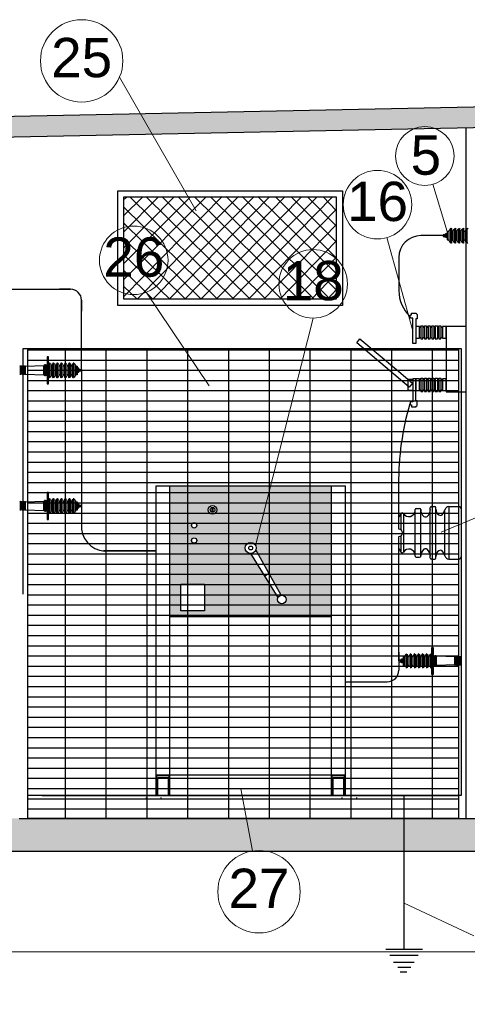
# Model space of a CAD drawing. Header units: millimetres. Extents: x 4476070 to 4476182, y -30324732 to -30324697.
# Tile 48 of 70: x 4476116.33 to 4476118.35, y -30324723.63 to -30324719.19. Entities that reach past the tile are written whole.
import ezdxf

# ---------------------------------------------------------------- set-up
doc = ezdxf.new("R2010")
doc.units = ezdxf.units.MM
for name, color, linetype in [('BUCHA DE PASSAGEM', 20, 'Continuous'), ('DISJUNTOR MAF-III', 120, 'Continuous'), ('ISOLADOR TIPO PINO E SUSPENSÃO 15KV', 151, 'Continuous'), ('PDF3_Solid Fills', 7, 'Continuous')]:
    doc.layers.add(name, color=color, linetype=linetype)
doc.layers.add('EL-ARQUITETÔNICO', color=8, linetype='Continuous', lineweight=5)
doc.styles.add('ARIAL', font='arial.ttf')

# ---------------------------------------------------------------- blocks, each defined once
blk = doc.blocks.new('chave seccionadora tripolar')
at = {"layer": 'BUCHA DE PASSAGEM'}
for points in [[(307.3377, 57.2964), (307.3377, 57.2793), (307.3284, 57.2793), (307.3284, 57.3606), (307.3215, 57.3606), (307.3194, 57.363), (307.3194, 57.3687), (307.3215, 57.3707), (307.3239, 57.3707), (307.3239, 57.3765), (307.3385, 57.3765), (307.3385, 57.3746), (307.3424, 57.3721), (307.3424, 57.3578), (307.3377, 57.3578), (307.3377, 57.2964)], [(307.3377, 57.2964), (307.3493, 57.2964), (307.3493, 57.3334), (307.3377, 57.3334), (307.3377, 57.2964)], [(307.3493, 57.3311), (307.354, 57.3311), (307.354, 57.3361), (307.3608, 57.3361), (307.3608, 57.3311)], [(307.354, 57.3311), (307.354, 57.2987)], [(307.3608, 57.3311), (307.3655, 57.3311), (307.3655, 57.3361), (307.3723, 57.3361), (307.3723, 57.3311)], [(307.3608, 57.3311), (307.3608, 57.2987)], [(307.3655, 57.3311), (307.3655, 57.2987)], [(307.3723, 57.3311), (307.377, 57.3311), (307.377, 57.3361), (307.3838, 57.3361), (307.3838, 57.3311)], [(307.3723, 57.3311), (307.3723, 57.2987)], [(307.377, 57.3311), (307.377, 57.2987)], [(307.3838, 57.3311), (307.3885, 57.3311), (307.3885, 57.3361), (307.3953, 57.3361), (307.3953, 57.3311)], [(307.3838, 57.3311), (307.3838, 57.2987)], [(307.3885, 57.3311), (307.3885, 57.2987)], [(307.3953, 57.3311), (307.4, 57.3311), (307.4, 57.3361), (307.4067, 57.3361), (307.4067, 57.3311)], [(307.3953, 57.3311), (307.3953, 57.2987)], [(307.4, 57.3311), (307.4, 57.2987)], [(307.4067, 57.3311), (307.4115, 57.3311), (307.4115, 57.3361), (307.4182, 57.3361), (307.4182, 57.3311)], [(307.4067, 57.3311), (307.4067, 57.2987)], [(307.4115, 57.3311), (307.4115, 57.2987)], [(307.4182, 57.3311), (307.4235, 57.3311)], [(307.4182, 57.3311), (307.4182, 57.2987)], [(307.4235, 57.2964), (307.4352, 57.2964), (307.4352, 57.3334), (307.4235, 57.3334), (307.4235, 57.2964)], [(307.4352, 57.1292), (307.4352, 57.1247), (307.4988, 57.1247), (307.4988, 57.3334), (307.4352, 57.3334), (307.4352, 57.1292)], [(307.317, 57.14), (307.1491, 57.2815), (307.1596, 57.294), (307.2762, 57.1958), (307.3275, 57.1525), (307.317, 57.14)], [(307.3493, 57.2987), (307.354, 57.2987), (307.354, 57.2937), (307.3608, 57.2937), (307.3608, 57.2987)], [(307.3608, 57.2987), (307.3655, 57.2987), (307.3655, 57.2937), (307.3723, 57.2937), (307.3723, 57.2987)], [(307.3723, 57.2987), (307.377, 57.2987), (307.377, 57.2937), (307.3838, 57.2937), (307.3838, 57.2987)], [(307.3838, 57.2987), (307.3885, 57.2987), (307.3885, 57.2937), (307.3953, 57.2937), (307.3953, 57.2987)], [(307.3953, 57.2987), (307.4, 57.2987), (307.4, 57.2937), (307.4067, 57.2937), (307.4067, 57.2987)], [(307.4067, 57.2987), (307.4115, 57.2987), (307.4115, 57.2937), (307.4182, 57.2937), (307.4182, 57.2987)], [(307.4182, 57.2987), (307.4235, 57.2987)], [(307.3284, 57.1639), (307.3125, 57.1639), (307.3125, 57.13), (307.3284, 57.13)], [(307.3377, 57.1575), (307.3377, 57.1661), (307.3284, 57.1661), (307.3284, 57.0933), (307.3215, 57.0933), (307.3194, 57.091), (307.3194, 57.0852), (307.3215, 57.0832), (307.3239, 57.0832), (307.3239, 57.0775), (307.3385, 57.0775), (307.3385, 57.0794), (307.3424, 57.0818), (307.3424, 57.0962), (307.3377, 57.0962), (307.3377, 57.1575)], [(307.3377, 57.1292), (307.3493, 57.1292), (307.3493, 57.1661), (307.3377, 57.1661), (307.3377, 57.1292)], [(307.3493, 57.1639), (307.354, 57.1639), (307.354, 57.1689), (307.3608, 57.1689), (307.3608, 57.1639)], [(307.354, 57.1639), (307.354, 57.1314)], [(307.3608, 57.1639), (307.3655, 57.1639), (307.3655, 57.1689), (307.3723, 57.1689), (307.3723, 57.1639)], [(307.3608, 57.1639), (307.3608, 57.1314)], [(307.3655, 57.1639), (307.3655, 57.1314)], [(307.3723, 57.1639), (307.377, 57.1639), (307.377, 57.1689), (307.3838, 57.1689), (307.3838, 57.1639)], [(307.3723, 57.1639), (307.3723, 57.1314)], [(307.377, 57.1639), (307.377, 57.1314)], [(307.3838, 57.1639), (307.3885, 57.1639), (307.3885, 57.1689), (307.3953, 57.1689), (307.3953, 57.1639)], [(307.3838, 57.1639), (307.3838, 57.1314)], [(307.3885, 57.1639), (307.3885, 57.1314)], [(307.3953, 57.1639), (307.4, 57.1639), (307.4, 57.1689), (307.4067, 57.1689), (307.4067, 57.1639)], [(307.3953, 57.1639), (307.3953, 57.1314)], [(307.4, 57.1639), (307.4, 57.1314)], [(307.4067, 57.1639), (307.4115, 57.1639), (307.4115, 57.1689), (307.4182, 57.1689), (307.4182, 57.1639)], [(307.4067, 57.1639), (307.4067, 57.1314)], [(307.4115, 57.1639), (307.4115, 57.1314)], [(307.4182, 57.1639), (307.4235, 57.1639)], [(307.4182, 57.1639), (307.4182, 57.1314)], [(307.4235, 57.1292), (307.4352, 57.1292), (307.4352, 57.1661), (307.4235, 57.1661), (307.4235, 57.1292)], [(307.3493, 57.1314), (307.354, 57.1314), (307.354, 57.1264), (307.3608, 57.1264), (307.3608, 57.1314)], [(307.3608, 57.1314), (307.3655, 57.1314), (307.3655, 57.1264), (307.3723, 57.1264), (307.3723, 57.1314)], [(307.3723, 57.1314), (307.377, 57.1314), (307.377, 57.1264), (307.3838, 57.1264), (307.3838, 57.1314)], [(307.3838, 57.1314), (307.3885, 57.1314), (307.3885, 57.1264), (307.3953, 57.1264), (307.3953, 57.1314)], [(307.3953, 57.1314), (307.4, 57.1314), (307.4, 57.1264), (307.4067, 57.1264), (307.4067, 57.1314)], [(307.4067, 57.1314), (307.4115, 57.1314), (307.4115, 57.1264), (307.4182, 57.1264), (307.4182, 57.1314)], [(307.4182, 57.1314), (307.4235, 57.1314)]]:
    blk.add_lwpolyline(points, dxfattribs=at)

msp = doc.modelspace()

# ---------------------------------------------------------------- hatches: boundary and pattern name
at = {"true_color": 0x000000}
h = msp.add_hatch(dxfattribs=at)
h.set_pattern_fill('AR-CONC', color=18, scale=0.0007)
h.set_pattern_definition([(50, (-14.41647, -13.5471), (0.1275292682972, -0.01115735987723), [0.013335, -0.146685]), (355, (-14.41647, -13.5471), (-0.0246703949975, 0.1337397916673), [0.010668, -0.117348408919]), (100.4514447, (-14.40584, -13.54803), (0.10285887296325, 0.12258242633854), [0.01133300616, -0.12466317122]), (46.1842, (-14.41647, -13.51154), (0.1897553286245, -0.0294296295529), [0.0200025, -0.2200275]), (96.63555761, (-14.40065, -13.514), (0.166182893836, 0.1731982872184), [0.016999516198, -0.186994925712]), (351.18415117, (-14.41647, -13.51154), (0.1661828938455, 0.1731982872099), [0.016001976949, -0.176021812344]), (21, (-14.39869, -13.52043), (0.1061300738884, -0.07158563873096), [0.013335, -0.146685]), (326, (-14.39869, -13.52043), (0.04326141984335, 0.1289315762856), [0.010668, -0.117348]), (71.451445, (-14.38984, -13.5264), (0.1493914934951, 0.05734593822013), [0.01133300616, -0.12466295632]), (37.5, (-14.416465, -13.547103), (0.002162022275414, 0.05918852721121), [0, -0.1159256, 0, -0.119126, 0, -0.1177925]), (7.5, (-14.416465, -13.5471), (0.04677376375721, 0.07012640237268), [0, -0.0679196, 0, -0.1132586, 0, -0.0448945]), (327.5, (-14.456115, -13.547103), (0.09491341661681, -0.00401012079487), [0, -0.04445, 0, -0.138684, 0, -0.184023]), (317.5, (-14.473895, -13.5471), (0.10369042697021, 0.01779854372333), [0, -0.057785, 0, -0.0921004, 0, -0.130683])])
h.paths.add_polyline_path([(4476114.16592, -30324722.8099), (4476114.16592, -30324722.79614), (4476114.15754, -30324722.79614), (4476114.00525, -30324722.79614), (4476114.00525, -30324722.84473), (4476113.50176, -30324722.84473), (4476113.50176, -30324722.94838), (4476114.00682, -30324722.94838), (4476114.00682, -30324722.96833), (4476114.01637, -30324722.96833, 0.4142136)])
h.paths.add_polyline_path([(4476114.2134, -30324722.9761, -0.2226329), (4476114.01637, -30324723.07206), (4476114.00682, -30324723.07206), (4476114.00682, -30324723.39715), (4476114.2134, -30324723.39715)])
h.paths.add_polyline_path([(4476118.06154, -30324722.79614), (4476116.36263, -30324722.79614), (4476116.32351, -30324722.79614), (4476116.06865, -30324722.79614), (4476114.27073, -30324722.79614), (4476114.27073, -30324722.8099, -0.137394), (4476114.23518, -30324722.9446), (4476118.06154, -30324722.9446)])
h.paths.add_polyline_path([(4476119.93068, -30324722.79614), (4476118.34231, -30324722.79614), (4476118.06154, -30324722.79614), (4476118.06154, -30324722.9446), (4476119.93068, -30324722.9446)])
h.paths.add_polyline_path([(4476120.85642, -30324722.84518), (4476120.35928, -30324722.84518), (4476120.35928, -30324722.79614), (4476120.03548, -30324722.79614), (4476120.03548, -30324722.9446), (4476120.15932, -30324722.9446), (4476120.15932, -30324723.2874, 0.0420636), (4476120.18503, -30324723.29031), (4476120.36259, -30324723.29031), (4476120.36259, -30324722.94815), (4476120.85642, -30324722.94815)])
h.paths.add_polyline_path([(4476121.01484, -30324722.89195), (4476120.94402, -30324722.89195), (4476120.94402, -30324722.84912), (4476120.86352, -30324722.84912), (4476120.86352, -30324722.94815), (4476120.85642, -30324722.94815), (4476120.85642, -30324723.6331), (4476121.01484, -30324723.6331), (4476121.01484, -30324723.52509)])
h.paths.add_polyline_path([(4476121.75659, -30324722.84353), (4476121.65037, -30324722.84353), (4476121.65037, -30324722.89195), (4476121.59446, -30324722.89195), (4476121.59446, -30324723.63496), (4476121.75659, -30324723.63496)])
h.paths.add_polyline_path([(4476120.35928, -30324719.63732), (4476120.35928, -30324719.54441), (4476113.80143, -30324719.67677), (4476113.80143, -30324719.76968)])
at = {"transparency": 33554495}
h = msp.add_hatch(color=251, dxfattribs=at)
h.dxf.hatch_style = 1
h.paths.add_polyline_path([(4476117.73396, -30324721.29517), (4476117.00488, -30324721.29517), (4476117.00488, -30324721.88537), (4476117.73392, -30324721.88537)])
h.paths.add_polyline_path([(4476117.52943, -30324721.80835, -1.284672), (4476117.49289, -30324721.7991), (4476117.36942, -30324721.60059, -0.4142136), (4476117.34432, -30324721.57549, -1.2030535), (4476117.39284, -30324721.58451), (4476117.50724, -30324721.78911, -0.4564524)], flags=16)
h.paths.add_polyline_path([(4476117.17753, -30324721.40308, -1), (4476117.21614, -30324721.40308, -1)], flags=16)
h.paths.add_polyline_path([(4476117.19809, -30324721.41076), (4476117.19557, -30324721.41076), (4476117.19557, -30324721.39549), (4476117.19809, -30324721.39549)], flags=0)
h.paths.add_polyline_path([(4476117.10216, -30324721.5416, -1), (4476117.12611, -30324721.5416, -1)], flags=16)
h.paths.add_polyline_path([(4476117.10216, -30324721.4736, -1), (4476117.12611, -30324721.4736, -1)], flags=16)
h.paths.add_polyline_path([(4476117.16066, -30324721.73932), (4476117.16066, -30324721.85933), (4476117.0531, -30324721.85933), (4476117.0531, -30324721.73932)], flags=16)
at = {"layer": 'PDF3_Solid Fills', "true_color": 0x000000, "transparency": 33554508}
h = msp.add_hatch(dxfattribs=at)
h.set_pattern_fill('GRATE', color=18, scale=0.058)
h.set_pattern_definition([(0, (4475794.823143, -30324817.222006), (0, 0.0460375), []), (90, (4475794.82314, -30324817.222), (-0.18415, 1e-17), [])])
h.paths.add_polyline_path([(4476118.3073, -30324722.79614), (4476116.36263, -30324722.79614), (4476116.36263, -30324720.67572), (4476118.3073, -30324720.67572)])

# ---------------------------------------------------------------- linework, layer by layer
at = {"color": 18, "true_color": 0x000000}
for p, q in [((4476113.80143, -30324719.67677), (4476120.35928, -30324719.54441)), ((4476113.80143, -30324719.76968), (4476120.35928, -30324719.63732)), ((4476118.34231, -30324722.79614), (4476118.34231, -30324719.68214)), ((4476116.32351, -30324722.79614), (4476118.34231, -30324722.79614)), ((4476118.34231, -30324722.79614), (4476120.35928, -30324722.79614)), ((4476120.15932, -30324722.9446), (4476114.2134, -30324722.9446)), ((4476114.00682, -30324723.39715), (4476120.36259, -30324723.39777))]:
    msp.add_line(p, q, dxfattribs=at)
at = {"color": 5}
for p, q in [((4476118.23761, -30324720.16577), (4476118.1374, -30324720.16577)), ((4476116.24748, -30324720.40749), (4476116.55586, -30324720.40749)), ((4476116.55586, -30324720.40749), (4476116.50624, -30324720.40749)), ((4476116.60549, -30324720.77366), (4476116.60549, -30324720.45711)), ((4476116.60549, -30324720.77366), (4476116.60549, -30324721.48985)), ((4476118.03815, -30324722.08541), (4476118.03815, -30324721.55058)), ((4476116.94263, -30324721.5891), (4476116.70474, -30324721.5891)), ((4476118.03815, -30324722.04522), (4476118.03815, -30324722.12651)), ((4476117.79772, -30324722.17974), (4476117.98493, -30324722.17974))]:
    msp.add_line(p, q, dxfattribs=at)
at = {"color": 6}
for p, q in [((4476116.60549, -30324720.45711), (4476116.60549, -30324720.50674)), ((4476116.7314, -30324721.5891), (4476116.94263, -30324721.5891))]:
    msp.add_line(p, q, dxfattribs=at)
at = {"color": 116, "true_color": 0x136734}
for p, q in [((4476118.06154, -30324723.3856), (4476118.06154, -30324722.69288)), ((4476117.97871, -30324723.3856), (4476118.14437, -30324723.3856)), ((4476117.99737, -30324723.41317), (4476118.12572, -30324723.41317)), ((4476118.01453, -30324723.44448), (4476118.10706, -30324723.44448)), ((4476118.03393, -30324723.46684), (4476118.09288, -30324723.46684)), ((4476118.04438, -30324723.48845), (4476118.07497, -30324723.48845))]:
    msp.add_line(p, q, dxfattribs=at)
at = {"color": 1}
for points in [[(4476116.76893, -30324719.96299), (4476117.78406, -30324719.96299), (4476117.78406, -30324720.48114), (4476116.76893, -30324720.48114)], [(4476116.79717, -30324719.99123), (4476117.75583, -30324719.99123), (4476117.75583, -30324720.4529), (4476116.79717, -30324720.4529)], [(4476116.36263, -30324720.67572), (4476118.3199, -30324720.67572), (4476118.3199, -30324722.69288), (4476116.36263, -30324722.69288)]]:
    msp.add_lwpolyline(points, close=True, dxfattribs=at)
at = {"color": 251, "lineweight": 13, "true_color": 0x626366}
for points in [[(4476116.79717, -30324720.44007), (4476117.24086, -30324719.98974)], [(4476116.79717, -30324720.36428), (4476117.1679, -30324719.99029)], [(4476116.79717, -30324720.29162), (4476117.09742, -30324719.99082)], [(4476116.79717, -30324720.22086), (4476117.02445, -30324719.99136)], [(4476116.79717, -30324720.14809), (4476116.95148, -30324719.99191)], [(4476116.79717, -30324720.07472), (4476116.881, -30324719.99243)], [(4476116.79717, -30324720.00293), (4476116.80803, -30324719.99298)], [(4476117.29281, -30324720.4529), (4476116.82573, -30324719.99285)], [(4476116.85682, -30324720.4529), (4476117.31383, -30324719.9892)], [(4476117.36633, -30324720.4529), (4476116.8987, -30324719.9923)], [(4476116.92668, -30324720.4529), (4476117.38421, -30324719.98867)], [(4476117.43738, -30324720.4529), (4476116.97166, -30324719.99176)], [(4476117.00163, -30324720.4529), (4476117.45414, -30324719.99123)], [(4476117.50839, -30324720.4529), (4476117.04204, -30324719.99123)], [(4476117.07149, -30324720.4529), (4476117.5241, -30324719.99123)], [(4476117.58439, -30324720.4529), (4476117.11501, -30324719.99068)], [(4476117.14396, -30324720.4529), (4476117.59898, -30324719.99123)], [(4476117.65543, -30324720.4529), (4476117.18798, -30324719.99014)], [(4476117.21393, -30324720.4529), (4476117.66894, -30324719.99123)], [(4476117.72882, -30324720.4529), (4476117.25846, -30324719.98961)], [(4476117.28632, -30324720.4529), (4476117.73883, -30324719.99123)], [(4476117.75583, -30324720.41002), (4476117.33143, -30324719.98907)], [(4476117.75583, -30324720.33739), (4476117.40181, -30324719.98854)], [(4476117.75583, -30324720.26563), (4476117.48062, -30324719.99123)], [(4476117.75583, -30324720.19401), (4476117.55155, -30324719.99123)], [(4476117.75583, -30324720.12131), (4476117.62505, -30324719.99123)], [(4476117.75583, -30324720.05254), (4476117.69593, -30324719.99123)], [(4476117.21929, -30324720.4529), (4476116.79717, -30324720.03694)], [(4476117.35875, -30324720.4529), (4476117.75583, -30324720.04793)], [(4476117.14577, -30324720.4529), (4476116.79717, -30324720.10962)], [(4476117.42869, -30324720.4529), (4476117.75583, -30324720.1176)], [(4476117.07486, -30324720.4529), (4476116.79717, -30324720.17925)], [(4476117.50102, -30324720.4529), (4476117.75583, -30324720.19139)], [(4476117.00369, -30324720.4529), (4476116.79717, -30324720.25275)], [(4476117.57342, -30324720.4529), (4476117.75583, -30324720.26421)], [(4476116.92792, -30324720.4529), (4476116.79717, -30324720.3227)], [(4476117.6434, -30324720.4529), (4476117.75583, -30324720.33694)], [(4476116.85674, -30324720.45298), (4476116.79717, -30324720.39511)], [(4476117.71578, -30324720.4529), (4476117.75583, -30324720.41089)]]:
    msp.add_lwpolyline(points, dxfattribs=at)
at = {"color": 5}
msp.add_lwpolyline([(4476118.03815, -30324720.26502), (4476118.03815, -30324720.41429, 0.2082392), (4476118.0886, -30324720.53016, 2.2969658)], format="xyb", dxfattribs=at)
at = {"color": 1}
msp.add_lwpolyline([(4476116.34127, -30324721.78441), (4476116.34127, -30324720.67572), (4476118.3073, -30324720.67572), (4476118.3073, -30324722.69456), (4476116.42725, -30324722.69456)], dxfattribs=at)
msp.add_lwpolyline([(4476118.3073, -30324722.79614), (4476116.36263, -30324722.79614), (4476116.36263, -30324720.67572), (4476118.3073, -30324720.67572)], close=True)
at = {"color": 6}
msp.add_lwpolyline([(4476118.03815, -30324721.46371), (4476118.03815, -30324721.28796, -0.0687758), (4476118.0886, -30324720.92297, 1.3207386)], format="xyb", dxfattribs=at)
at = {"color": 5}
for centre, radius, start, end in [((4476118.1374, -30324720.26502), 0.09925, 90, 180), ((4476116.55586, -30324720.45711), 0.04962, 0, 90), ((4476116.71807, -30324721.47652), 0.11337, 186.75372, 276.75372), ((4476117.98493, -30324722.12651), 0.05323, 270, 0)]:
    msp.add_arc(centre, radius, start, end, dxfattribs=at)
at = {"layer": 'BUCHA DE PASSAGEM'}
for p, q in [((4476118.25344, -30324720.16101), (4476118.2568, -30324720.16101)), ((4476118.26529, -30324720.18943), (4476118.26529, -30324720.14265)), ((4476118.27275, -30324720.1987), (4476118.27275, -30324720.13338)), ((4476118.27698, -30324720.19698), (4476118.27698, -30324720.13511)), ((4476118.28369, -30324720.18943), (4476118.28369, -30324720.14265)), ((4476118.29115, -30324720.1987), (4476118.29115, -30324720.13338)), ((4476118.29538, -30324720.19698), (4476118.29538, -30324720.13511)), ((4476118.30209, -30324720.18943), (4476118.30209, -30324720.14265)), ((4476118.30954, -30324720.1987), (4476118.30954, -30324720.13338)), ((4476118.31378, -30324720.19698), (4476118.31378, -30324720.13511)), ((4476118.32005, -30324720.18943), (4476118.32005, -30324720.14265)), ((4476118.3275, -30324720.1987), (4476118.3275, -30324720.13338)), ((4476118.33173, -30324720.19698), (4476118.33173, -30324720.13511)), ((4476118.33844, -30324720.18943), (4476118.33844, -30324720.14265)), ((4476118.3459, -30324720.1987), (4476118.3459, -30324720.13338)), ((4476118.24624, -30324720.16382), (4476118.25004, -30324720.16382)), ((4476118.24624, -30324720.16847), (4476118.25004, -30324720.16847)), ((4476118.25344, -30324720.16613), (4476118.2568, -30324720.16613)), ((4476118.25344, -30324720.17051), (4476118.2568, -30324720.17051)), ((4476116.33052, -30324720.7906), (4476116.33052, -30324720.75511)), ((4476116.33484, -30324720.79066), (4476116.33484, -30324720.75505)), ((4476116.33731, -30324720.79066), (4476116.33731, -30324720.75505)), ((4476116.34162, -30324720.7906), (4476116.34162, -30324720.75511)), ((4476116.34594, -30324720.79066), (4476116.34594, -30324720.75505)), ((4476116.34841, -30324720.79066), (4476116.34841, -30324720.75505)), ((4476116.35272, -30324720.75511), (4476116.43555, -30324720.75207)), ((4476116.35272, -30324720.7906), (4476116.35272, -30324720.75511)), ((4476116.43555, -30324720.79366), (4476116.43555, -30324720.75207)), ((4476116.45661, -30324720.80488), (4476116.45661, -30324720.743)), ((4476116.46085, -30324720.8066), (4476116.46085, -30324720.74128)), ((4476116.4683, -30324720.79733), (4476116.4683, -30324720.75055)), ((4476116.47501, -30324720.80488), (4476116.47501, -30324720.743)), ((4476116.47925, -30324720.8066), (4476116.47925, -30324720.74128)), ((4476116.4867, -30324720.79733), (4476116.4867, -30324720.75055)), ((4476116.49297, -30324720.80488), (4476116.49297, -30324720.743)), ((4476116.4972, -30324720.8066), (4476116.4972, -30324720.74128)), ((4476116.50465, -30324720.79733), (4476116.50465, -30324720.75055)), ((4476116.51137, -30324720.80488), (4476116.51137, -30324720.743)), ((4476116.5156, -30324720.8066), (4476116.5156, -30324720.74128)), ((4476116.52305, -30324720.79733), (4476116.52305, -30324720.75055)), ((4476116.52932, -30324720.80488), (4476116.52932, -30324720.743)), ((4476116.53355, -30324720.8066), (4476116.53355, -30324720.74128)), ((4476116.54101, -30324720.79733), (4476116.54101, -30324720.75055)), ((4476116.54772, -30324720.80488), (4476116.54772, -30324720.743)), ((4476116.55195, -30324720.8066), (4476116.55195, -30324720.74128)), ((4476116.55941, -30324720.79733), (4476116.55941, -30324720.75055)), ((4476116.56612, -30324720.80488), (4476116.56612, -30324720.743)), ((4476116.57035, -30324720.8066), (4476116.57035, -30324720.74128)), ((4476116.57781, -30324720.79733), (4476116.57781, -30324720.75055)), ((4476116.58966, -30324720.7689), (4476116.5863, -30324720.7689)), ((4476116.58966, -30324720.77402), (4476116.5863, -30324720.77402)), ((4476116.58966, -30324720.7784), (4476116.5863, -30324720.7784)), ((4476116.59685, -30324720.77171), (4476116.59305, -30324720.77171)), ((4476116.59685, -30324720.77636), (4476116.59305, -30324720.77636)), ((4476116.35272, -30324720.7906), (4476116.43555, -30324720.79366)), ((4476116.45661, -30324721.41705), (4476116.45661, -30324721.35517)), ((4476116.46085, -30324721.41877), (4476116.46085, -30324721.35345)), ((4476116.4683, -30324721.4095), (4476116.4683, -30324721.36272)), ((4476116.47501, -30324721.41705), (4476116.47501, -30324721.35517)), ((4476116.47925, -30324721.41877), (4476116.47925, -30324721.35345)), ((4476116.4867, -30324721.4095), (4476116.4867, -30324721.36272)), ((4476116.49297, -30324721.41705), (4476116.49297, -30324721.35517)), ((4476116.4972, -30324721.41877), (4476116.4972, -30324721.35345)), ((4476116.50465, -30324721.4095), (4476116.50465, -30324721.36272)), ((4476116.51137, -30324721.41705), (4476116.51137, -30324721.35517)), ((4476116.5156, -30324721.41877), (4476116.5156, -30324721.35345)), ((4476116.52305, -30324721.4095), (4476116.52305, -30324721.36272)), ((4476116.52932, -30324721.41705), (4476116.52932, -30324721.35517)), ((4476116.53355, -30324721.41877), (4476116.53355, -30324721.35345)), ((4476116.54101, -30324721.4095), (4476116.54101, -30324721.36272)), ((4476116.54772, -30324721.41705), (4476116.54772, -30324721.35517)), ((4476116.55195, -30324721.41877), (4476116.55195, -30324721.35345)), ((4476116.55941, -30324721.4095), (4476116.55941, -30324721.36272)), ((4476116.56612, -30324721.41705), (4476116.56612, -30324721.35517)), ((4476116.57035, -30324721.41877), (4476116.57035, -30324721.35345)), ((4476116.57781, -30324721.4095), (4476116.57781, -30324721.36272)), ((4476116.33052, -30324721.40278), (4476116.33052, -30324721.36728)), ((4476116.33484, -30324721.40283), (4476116.33484, -30324721.36723)), ((4476116.33731, -30324721.40283), (4476116.33731, -30324721.36723)), ((4476116.34162, -30324721.40278), (4476116.34162, -30324721.36728)), ((4476116.34594, -30324721.40283), (4476116.34594, -30324721.36723)), ((4476116.34841, -30324721.40283), (4476116.34841, -30324721.36723)), ((4476116.35272, -30324721.36728), (4476116.43555, -30324721.36424)), ((4476116.35272, -30324721.40278), (4476116.35272, -30324721.36728)), ((4476116.35272, -30324721.40278), (4476116.43555, -30324721.40584)), ((4476116.43555, -30324721.40584), (4476116.43555, -30324721.36424)), ((4476116.58966, -30324721.38108), (4476116.5863, -30324721.38108)), ((4476116.58966, -30324721.38619), (4476116.5863, -30324721.38619)), ((4476116.58966, -30324721.39058), (4476116.5863, -30324721.39058)), ((4476116.59685, -30324721.38389), (4476116.59305, -30324721.38389)), ((4476116.59685, -30324721.38853), (4476116.59305, -30324721.38853)), ((4476118.06583, -30324722.10908), (4476118.06583, -30324722.0623)), ((4476118.07329, -30324722.11835), (4476118.07329, -30324722.05303)), ((4476118.07752, -30324722.11663), (4476118.07752, -30324722.05475)), ((4476118.08423, -30324722.10908), (4476118.08423, -30324722.0623)), ((4476118.09168, -30324722.11835), (4476118.09168, -30324722.05303)), ((4476118.09592, -30324722.11663), (4476118.09592, -30324722.05475)), ((4476118.10263, -30324722.10908), (4476118.10263, -30324722.0623)), ((4476118.11008, -30324722.11835), (4476118.11008, -30324722.05303)), ((4476118.11432, -30324722.11663), (4476118.11432, -30324722.05475)), ((4476118.12058, -30324722.10908), (4476118.12058, -30324722.0623)), ((4476118.12804, -30324722.11835), (4476118.12804, -30324722.05303)), ((4476118.13227, -30324722.11663), (4476118.13227, -30324722.05475)), ((4476118.13898, -30324722.10908), (4476118.13898, -30324722.0623)), ((4476118.14644, -30324722.11835), (4476118.14644, -30324722.05303)), ((4476118.15067, -30324722.11663), (4476118.15067, -30324722.05475)), ((4476118.15694, -30324722.10908), (4476118.15694, -30324722.0623)), ((4476118.16439, -30324722.11835), (4476118.16439, -30324722.05303)), ((4476118.16863, -30324722.11663), (4476118.16863, -30324722.05475)), ((4476118.17534, -30324722.10908), (4476118.17534, -30324722.0623)), ((4476118.18279, -30324722.11835), (4476118.18279, -30324722.05303)), ((4476118.18703, -30324722.11663), (4476118.18703, -30324722.05475)), ((4476118.29092, -30324722.06686), (4476118.20809, -30324722.06382)), ((4476118.20809, -30324722.10541), (4476118.20809, -30324722.06382)), ((4476118.29092, -30324722.10235), (4476118.29092, -30324722.06686)), ((4476118.29523, -30324722.10241), (4476118.29523, -30324722.0668)), ((4476118.2977, -30324722.10241), (4476118.2977, -30324722.0668)), ((4476118.30202, -30324722.10235), (4476118.30202, -30324722.06686)), ((4476118.30633, -30324722.10241), (4476118.30633, -30324722.0668)), ((4476118.3088, -30324722.10241), (4476118.3088, -30324722.0668)), ((4476118.31311, -30324722.10235), (4476118.31311, -30324722.06686)), ((4476118.31743, -30324722.10241), (4476118.31743, -30324722.0668)), ((4476118.3199, -30324722.10241), (4476118.3199, -30324722.0668)), ((4476118.04678, -30324722.08346), (4476118.05058, -30324722.08346)), ((4476118.04678, -30324722.08811), (4476118.05058, -30324722.08811)), ((4476118.05398, -30324722.08065), (4476118.05734, -30324722.08065)), ((4476118.05398, -30324722.08577), (4476118.05734, -30324722.08577)), ((4476118.05398, -30324722.09015), (4476118.05734, -30324722.09015)), ((4476118.29092, -30324722.10235), (4476118.20809, -30324722.10541))]:
    msp.add_line(p, q, dxfattribs=at)
for points in [[(4476118.24624, -30324720.16906), (4476118.24624, -30324720.16248), (4476118.23761, -30324720.16248), (4476118.23761, -30324720.16906)], [(4476118.25004, -30324720.17111), (4476118.25004, -30324720.16062), (4476118.24624, -30324720.16062), (4476118.24624, -30324720.17111)], [(4476118.25004, -30324720.17476), (4476118.25004, -30324720.15676), (4476118.25174, -30324720.15676), (4476118.25174, -30324720.17476)], [(4476118.25174, -30324720.17476), (4476118.25174, -30324720.15676), (4476118.25344, -30324720.15676), (4476118.25344, -30324720.17476)], [(4476118.25858, -30324720.18551), (4476118.25858, -30324720.14675), (4476118.2568, -30324720.14675), (4476118.2568, -30324720.18551)], [(4476116.45661, -30324720.83438), (4476116.45661, -30324720.71299), (4476116.45032, -30324720.71299), (4476116.45032, -30324720.83438)], [(4476116.43905, -30324720.79623), (4476116.43905, -30324720.7495), (4476116.43778, -30324720.7495), (4476116.43778, -30324720.79623)], [(4476116.44349, -30324720.7976), (4476116.44349, -30324720.74862), (4476116.43905, -30324720.74862), (4476116.43905, -30324720.7976)], [(4476116.45032, -30324720.79509), (4476116.45032, -30324720.74987), (4476116.44349, -30324720.74987), (4476116.44349, -30324720.79509)], [(4476116.58452, -30324720.7934), (4476116.58452, -30324720.75464), (4476116.5863, -30324720.75464), (4476116.5863, -30324720.7934)], [(4476116.59135, -30324720.78265), (4476116.59135, -30324720.76465), (4476116.58966, -30324720.76465), (4476116.58966, -30324720.78265)], [(4476116.59305, -30324720.78265), (4476116.59305, -30324720.76465), (4476116.59135, -30324720.76465), (4476116.59135, -30324720.78265)], [(4476116.59305, -30324720.77901), (4476116.59305, -30324720.76851), (4476116.59685, -30324720.76851), (4476116.59685, -30324720.77901)], [(4476116.59685, -30324720.77695), (4476116.59685, -30324720.77038), (4476116.60549, -30324720.77038), (4476116.60549, -30324720.77695)], [(4476116.43905, -30324721.4084), (4476116.43905, -30324721.36168), (4476116.43778, -30324721.36168), (4476116.43778, -30324721.4084)], [(4476116.44349, -30324721.40978), (4476116.44349, -30324721.3608), (4476116.43905, -30324721.3608), (4476116.43905, -30324721.40978)], [(4476116.45032, -30324721.40727), (4476116.45032, -30324721.36205), (4476116.44349, -30324721.36205), (4476116.44349, -30324721.40727)], [(4476116.45661, -30324721.44655), (4476116.45661, -30324721.32517), (4476116.45032, -30324721.32517), (4476116.45032, -30324721.44655)], [(4476116.58452, -30324721.40557), (4476116.58452, -30324721.36681), (4476116.5863, -30324721.36681), (4476116.5863, -30324721.40557)], [(4476116.59135, -30324721.39483), (4476116.59135, -30324721.37683), (4476116.58966, -30324721.37683), (4476116.58966, -30324721.39483)], [(4476116.59305, -30324721.39483), (4476116.59305, -30324721.37683), (4476116.59135, -30324721.37683), (4476116.59135, -30324721.39483)], [(4476116.59305, -30324721.39118), (4476116.59305, -30324721.38069), (4476116.59685, -30324721.38069), (4476116.59685, -30324721.39118)], [(4476116.59685, -30324721.38913), (4476116.59685, -30324721.38255), (4476116.60549, -30324721.38255), (4476116.60549, -30324721.38913)], [(4476118.18703, -30324722.14613), (4476118.18703, -30324722.02474), (4476118.19332, -30324722.02474), (4476118.19332, -30324722.14613)], [(4476118.05912, -30324722.10515), (4476118.05912, -30324722.06639), (4476118.05734, -30324722.06639), (4476118.05734, -30324722.10515)], [(4476118.19332, -30324722.10684), (4476118.19332, -30324722.06162), (4476118.20015, -30324722.06162), (4476118.20015, -30324722.10684)], [(4476118.20015, -30324722.10935), (4476118.20015, -30324722.06037), (4476118.20458, -30324722.06037), (4476118.20458, -30324722.10935)], [(4476118.20458, -30324722.10798), (4476118.20458, -30324722.06125), (4476118.20586, -30324722.06125), (4476118.20586, -30324722.10798)], [(4476118.04678, -30324722.0887), (4476118.04678, -30324722.08213), (4476118.03815, -30324722.08213), (4476118.03815, -30324722.0887)], [(4476118.05058, -30324722.09076), (4476118.05058, -30324722.08026), (4476118.04678, -30324722.08026), (4476118.04678, -30324722.09076)], [(4476118.05058, -30324722.0944), (4476118.05058, -30324722.0764), (4476118.05228, -30324722.0764), (4476118.05228, -30324722.0944)], [(4476118.05228, -30324722.0944), (4476118.05228, -30324722.0764), (4476118.05398, -30324722.0764), (4476118.05398, -30324722.0944)]]:
    msp.add_lwpolyline(points, close=True, dxfattribs=at)
for centre, radius, start, end in [((4476118.25903, -30324720.1407), 0.00656, 266.09955, 342.68659), ((4476118.28485, -30324720.15074), 0.02116, 124.88468, 157.52433), ((4476118.27437, -30324720.13547), 0.00264, 7.94854, 127.80802), ((4476118.27743, -30324720.1407), 0.00656, 266.09955, 342.68659), ((4476118.30325, -30324720.15074), 0.02116, 124.88468, 157.52433), ((4476118.29277, -30324720.13547), 0.00264, 7.94854, 127.80802), ((4476118.29583, -30324720.1407), 0.00656, 266.09955, 342.68659), ((4476118.32165, -30324720.15074), 0.02116, 124.88468, 157.52433), ((4476118.31116, -30324720.13547), 0.00264, 7.94854, 127.80802), ((4476118.31378, -30324720.1407), 0.00656, 266.09955, 342.68659), ((4476118.3396, -30324720.15074), 0.02116, 124.88468, 157.52433), ((4476118.32912, -30324720.13547), 0.00264, 7.94854, 127.80802), ((4476118.33218, -30324720.1407), 0.00656, 266.09955, 342.68659), ((4476118.358, -30324720.15074), 0.02116, 124.88468, 157.52433), ((4476118.34752, -30324720.13547), 0.00264, 7.94854, 127.80802), ((4476118.25903, -30324720.19139), 0.00656, 17.31341, 93.90045), ((4476118.28485, -30324720.18134), 0.02116, 202.47567, 235.11532), ((4476118.27437, -30324720.19662), 0.00264, 232.19198, 352.05146), ((4476118.27743, -30324720.19139), 0.00656, 17.31341, 93.90045), ((4476118.30325, -30324720.18134), 0.02116, 202.47567, 235.11532), ((4476118.29277, -30324720.19662), 0.00264, 232.19198, 352.05146), ((4476118.29583, -30324720.19139), 0.00656, 17.31341, 93.90045), ((4476118.32165, -30324720.18134), 0.02116, 202.47567, 235.11532), ((4476118.31116, -30324720.19662), 0.00264, 232.19198, 352.05146), ((4476118.31378, -30324720.19139), 0.00656, 17.31341, 93.90045), ((4476118.3396, -30324720.18134), 0.02116, 202.47567, 235.11532), ((4476118.32912, -30324720.19662), 0.00264, 232.19198, 352.05146), ((4476118.33218, -30324720.19139), 0.00656, 17.31341, 93.90045), ((4476118.358, -30324720.18134), 0.02116, 202.47567, 235.11532), ((4476118.34752, -30324720.19662), 0.00264, 232.19198, 352.05146), ((4476116.45923, -30324720.74336), 0.00264, 52.19198, 172.05146), ((4476116.47763, -30324720.74336), 0.00264, 52.19198, 172.05146), ((4476116.49558, -30324720.74336), 0.00264, 52.19198, 172.05146), ((4476116.51398, -30324720.74336), 0.00264, 52.19198, 172.05146), ((4476116.53193, -30324720.74336), 0.00264, 52.19198, 172.05146), ((4476116.55033, -30324720.74336), 0.00264, 52.19198, 172.05146), ((4476116.56873, -30324720.74336), 0.00264, 52.19198, 172.05146), ((4476116.32835, -30324720.75685), 0.00279, 38.67227, 139.94406), ((4476116.33266, -30324720.7568), 0.00279, 38.67227, 139.94406), ((4476116.33607, -30324720.75443), 0.00138, 206.73305, 333.26695), ((4476116.33944, -30324720.75685), 0.00279, 38.67227, 139.94406), ((4476116.34376, -30324720.7568), 0.00279, 38.67227, 139.94406), ((4476116.34717, -30324720.75443), 0.00138, 206.73305, 333.26695), ((4476116.35054, -30324720.75685), 0.00279, 38.67227, 139.94406), ((4476116.43513, -30324720.74945), 0.00265, 279.07028, 358.90389), ((4476116.44875, -30324720.75864), 0.02116, 22.47567, 55.11532), ((4476116.47457, -30324720.74859), 0.00656, 197.31341, 273.90045), ((4476116.46715, -30324720.75864), 0.02116, 22.47567, 55.11532), ((4476116.49297, -30324720.74859), 0.00656, 197.31341, 273.90045), ((4476116.4851, -30324720.75864), 0.02116, 22.47567, 55.11532), ((4476116.51092, -30324720.74859), 0.00656, 197.31341, 273.90045), ((4476116.5035, -30324720.75864), 0.02116, 22.47567, 55.11532), ((4476116.52932, -30324720.74859), 0.00656, 197.31341, 273.90045), ((4476116.52145, -30324720.75864), 0.02116, 22.47567, 55.11532), ((4476116.54727, -30324720.74859), 0.00656, 197.31341, 273.90045), ((4476116.53985, -30324720.75864), 0.02116, 22.47567, 55.11532), ((4476116.56567, -30324720.74859), 0.00656, 197.31341, 273.90045), ((4476116.55825, -30324720.75864), 0.02116, 22.47567, 55.11532), ((4476116.58407, -30324720.74859), 0.00656, 197.31341, 273.90045), ((4476116.32835, -30324720.78886), 0.00279, 220.05594, 321.32773), ((4476116.33266, -30324720.78891), 0.00279, 220.05594, 321.32773), ((4476116.33607, -30324720.79128), 0.00138, 26.73305, 153.26695), ((4476116.33944, -30324720.78886), 0.00279, 220.05594, 321.32773), ((4476116.34376, -30324720.78891), 0.00279, 220.05594, 321.32773), ((4476116.34717, -30324720.79128), 0.00138, 26.73305, 153.26695), ((4476116.35054, -30324720.78886), 0.00279, 220.05594, 321.32773), ((4476116.43513, -30324720.79628), 0.00265, 1.09611, 80.92972), ((4476116.45923, -30324720.80451), 0.00264, 187.94854, 307.80802), ((4476116.44875, -30324720.78924), 0.02116, 304.88468, 337.52433), ((4476116.47457, -30324720.79928), 0.00656, 86.09955, 162.68659), ((4476116.47763, -30324720.80451), 0.00264, 187.94854, 307.80802), ((4476116.46715, -30324720.78924), 0.02116, 304.88468, 337.52433), ((4476116.49297, -30324720.79928), 0.00656, 86.09955, 162.68659), ((4476116.49558, -30324720.80451), 0.00264, 187.94854, 307.80802), ((4476116.4851, -30324720.78924), 0.02116, 304.88468, 337.52433), ((4476116.51092, -30324720.79928), 0.00656, 86.09955, 162.68659), ((4476116.51398, -30324720.80451), 0.00264, 187.94854, 307.80802), ((4476116.5035, -30324720.78924), 0.02116, 304.88468, 337.52433), ((4476116.52932, -30324720.79928), 0.00656, 86.09955, 162.68659), ((4476116.53193, -30324720.80451), 0.00264, 187.94854, 307.80802), ((4476116.52145, -30324720.78924), 0.02116, 304.88468, 337.52433), ((4476116.54727, -30324720.79928), 0.00656, 86.09955, 162.68659), ((4476116.55033, -30324720.80451), 0.00264, 187.94854, 307.80802), ((4476116.53985, -30324720.78924), 0.02116, 304.88468, 337.52433), ((4476116.56567, -30324720.79928), 0.00656, 86.09955, 162.68659), ((4476116.56873, -30324720.80451), 0.00264, 187.94854, 307.80802), ((4476116.55825, -30324720.78924), 0.02116, 304.88468, 337.52433), ((4476116.58407, -30324720.79928), 0.00656, 86.09955, 162.68659), ((4476116.43513, -30324721.36163), 0.00265, 279.07028, 358.90389), ((4476116.45923, -30324721.35554), 0.00264, 52.19198, 172.05146), ((4476116.44875, -30324721.37081), 0.02116, 22.47567, 55.11532), ((4476116.47457, -30324721.36077), 0.00656, 197.31341, 273.90045), ((4476116.47763, -30324721.35554), 0.00264, 52.19198, 172.05146), ((4476116.46715, -30324721.37081), 0.02116, 22.47567, 55.11532), ((4476116.49297, -30324721.36077), 0.00656, 197.31341, 273.90045), ((4476116.49558, -30324721.35554), 0.00264, 52.19198, 172.05146), ((4476116.4851, -30324721.37081), 0.02116, 22.47567, 55.11532), ((4476116.51092, -30324721.36077), 0.00656, 197.31341, 273.90045), ((4476116.51398, -30324721.35554), 0.00264, 52.19198, 172.05146), ((4476116.5035, -30324721.37081), 0.02116, 22.47567, 55.11532), ((4476116.52932, -30324721.36077), 0.00656, 197.31341, 273.90045), ((4476116.53193, -30324721.35554), 0.00264, 52.19198, 172.05146), ((4476116.52145, -30324721.37081), 0.02116, 22.47567, 55.11532), ((4476116.54727, -30324721.36077), 0.00656, 197.31341, 273.90045), ((4476116.55033, -30324721.35554), 0.00264, 52.19198, 172.05146), ((4476116.53985, -30324721.37081), 0.02116, 22.47567, 55.11532), ((4476116.56567, -30324721.36077), 0.00656, 197.31341, 273.90045), ((4476116.56873, -30324721.35554), 0.00264, 52.19198, 172.05146), ((4476116.55825, -30324721.37081), 0.02116, 22.47567, 55.11532), ((4476116.58407, -30324721.36077), 0.00656, 197.31341, 273.90045), ((4476116.32835, -30324721.36902), 0.00279, 38.67227, 139.94406), ((4476116.32835, -30324721.40104), 0.00279, 220.05594, 321.32773), ((4476116.33266, -30324721.36897), 0.00279, 38.67227, 139.94406), ((4476116.33266, -30324721.40109), 0.00279, 220.05594, 321.32773), ((4476116.33607, -30324721.36661), 0.00138, 206.73305, 333.26695), ((4476116.33607, -30324721.40345), 0.00138, 26.73305, 153.26695), ((4476116.33944, -30324721.36902), 0.00279, 38.67227, 139.94406), ((4476116.33944, -30324721.40104), 0.00279, 220.05594, 321.32773), ((4476116.34376, -30324721.36897), 0.00279, 38.67227, 139.94406), ((4476116.34376, -30324721.40109), 0.00279, 220.05594, 321.32773), ((4476116.34717, -30324721.36661), 0.00138, 206.73305, 333.26695), ((4476116.34717, -30324721.40345), 0.00138, 26.73305, 153.26695), ((4476116.35054, -30324721.36902), 0.00279, 38.67227, 139.94406), ((4476116.35054, -30324721.40104), 0.00279, 220.05594, 321.32773), ((4476116.43513, -30324721.40845), 0.00265, 1.09611, 80.92972), ((4476116.47457, -30324721.41146), 0.00656, 86.09955, 162.68659), ((4476116.49297, -30324721.41146), 0.00656, 86.09955, 162.68659), ((4476116.51092, -30324721.41146), 0.00656, 86.09955, 162.68659), ((4476116.52932, -30324721.41146), 0.00656, 86.09955, 162.68659), ((4476116.54727, -30324721.41146), 0.00656, 86.09955, 162.68659), ((4476116.56567, -30324721.41146), 0.00656, 86.09955, 162.68659), ((4476116.58407, -30324721.41146), 0.00656, 86.09955, 162.68659), ((4476116.45923, -30324721.41669), 0.00264, 187.94854, 307.80802), ((4476116.44875, -30324721.40141), 0.02116, 304.88468, 337.52433), ((4476116.47763, -30324721.41669), 0.00264, 187.94854, 307.80802), ((4476116.46715, -30324721.40141), 0.02116, 304.88468, 337.52433), ((4476116.49558, -30324721.41669), 0.00264, 187.94854, 307.80802), ((4476116.4851, -30324721.40141), 0.02116, 304.88468, 337.52433), ((4476116.51398, -30324721.41669), 0.00264, 187.94854, 307.80802), ((4476116.5035, -30324721.40141), 0.02116, 304.88468, 337.52433), ((4476116.53193, -30324721.41669), 0.00264, 187.94854, 307.80802), ((4476116.52145, -30324721.40141), 0.02116, 304.88468, 337.52433), ((4476116.55033, -30324721.41669), 0.00264, 187.94854, 307.80802), ((4476116.53985, -30324721.40141), 0.02116, 304.88468, 337.52433), ((4476116.56873, -30324721.41669), 0.00264, 187.94854, 307.80802), ((4476116.55825, -30324721.40141), 0.02116, 304.88468, 337.52433), ((4476118.05957, -30324722.06034), 0.00656, 266.09955, 342.68659), ((4476118.08539, -30324722.07039), 0.02116, 124.88468, 157.52433), ((4476118.07797, -30324722.06034), 0.00656, 266.09955, 342.68659), ((4476118.10379, -30324722.07039), 0.02116, 124.88468, 157.52433), ((4476118.09637, -30324722.06034), 0.00656, 266.09955, 342.68659), ((4476118.12219, -30324722.07039), 0.02116, 124.88468, 157.52433), ((4476118.11432, -30324722.06034), 0.00656, 266.09955, 342.68659), ((4476118.14014, -30324722.07039), 0.02116, 124.88468, 157.52433), ((4476118.13272, -30324722.06034), 0.00656, 266.09955, 342.68659), ((4476118.15854, -30324722.07039), 0.02116, 124.88468, 157.52433), ((4476118.15067, -30324722.06034), 0.00656, 266.09955, 342.68659), ((4476118.17649, -30324722.07039), 0.02116, 124.88468, 157.52433), ((4476118.16907, -30324722.06034), 0.00656, 266.09955, 342.68659), ((4476118.19489, -30324722.07039), 0.02116, 124.88468, 157.52433), ((4476118.20851, -30324722.0612), 0.00265, 181.09611, 260.92972), ((4476118.2931, -30324722.0686), 0.00279, 40.05594, 141.32773), ((4476118.29647, -30324722.06618), 0.00138, 206.73305, 333.26695), ((4476118.29988, -30324722.06855), 0.00279, 40.05594, 141.32773), ((4476118.30419, -30324722.0686), 0.00279, 40.05594, 141.32773), ((4476118.30756, -30324722.06618), 0.00138, 206.73305, 333.26695), ((4476118.31098, -30324722.06855), 0.00279, 40.05594, 141.32773), ((4476118.31529, -30324722.0686), 0.00279, 40.05594, 141.32773), ((4476118.31866, -30324722.06618), 0.00138, 206.73305, 333.26695), ((4476118.05957, -30324722.11103), 0.00656, 17.31341, 93.90045), ((4476118.07797, -30324722.11103), 0.00656, 17.31341, 93.90045), ((4476118.09637, -30324722.11103), 0.00656, 17.31341, 93.90045), ((4476118.11432, -30324722.11103), 0.00656, 17.31341, 93.90045), ((4476118.13272, -30324722.11103), 0.00656, 17.31341, 93.90045), ((4476118.15067, -30324722.11103), 0.00656, 17.31341, 93.90045), ((4476118.16907, -30324722.11103), 0.00656, 17.31341, 93.90045), ((4476118.2931, -30324722.10061), 0.00279, 218.67227, 319.94406), ((4476118.29647, -30324722.10303), 0.00138, 26.73305, 153.26695), ((4476118.29988, -30324722.10066), 0.00279, 218.67227, 319.94406), ((4476118.30419, -30324722.10061), 0.00279, 218.67227, 319.94406), ((4476118.30756, -30324722.10303), 0.00138, 26.73305, 153.26695), ((4476118.31098, -30324722.10066), 0.00279, 218.67227, 319.94406), ((4476118.31529, -30324722.10061), 0.00279, 218.67227, 319.94406), ((4476118.31866, -30324722.10303), 0.00138, 26.73305, 153.26695)]:
    msp.add_arc(centre, radius, start, end, dxfattribs=at)
at = {"layer": 'DISJUNTOR MAF-III', "color": 251}
for p, q in [((4476116.94188, -30324721.29517), (4476117.79696, -30324721.29517)), ((4476116.94188, -30324722.69288), (4476116.94188, -30324721.29517)), ((4476117.00488, -30324722.69288), (4476117.00488, -30324721.29517)), ((4476117.73386, -30324722.69288), (4476117.73396, -30324721.29517)), ((4476117.79696, -30324722.69288), (4476117.79696, -30324721.29517)), ((4476117.50724, -30324721.78911), (4476117.39284, -30324721.58451)), ((4476117.49289, -30324721.7991), (4476117.36942, -30324721.60059)), ((4476117.45199, -30324721.6903), (4476117.43258, -30324721.70213)), ((4476117.00488, -30324721.88537), (4476117.73396, -30324721.88537)), ((4476117.00488, -30324722.47739), (4476117.73396, -30324722.47739)), ((4476116.94188, -30324722.59931), (4476117.79696, -30324722.59931)), ((4476116.94561, -30324722.69288), (4476116.94561, -30324722.60303)), ((4476116.94561, -30324722.60303), (4476117.00116, -30324722.60303)), ((4476117.00116, -30324722.69288), (4476117.00116, -30324722.60303)), ((4476117.73769, -30324722.69288), (4476117.73769, -30324722.60303)), ((4476117.73769, -30324722.60303), (4476117.79324, -30324722.60303)), ((4476117.79324, -30324722.69288), (4476117.79324, -30324722.60303)), ((4476116.89962, -30324722.70387), (4476116.89546, -30324722.70387)), ((4476116.9658, -30324722.70387), (4476116.96164, -30324722.70387)), ((4476117.78394, -30324722.70387), (4476117.77967, -30324722.70387)), ((4476117.85012, -30324722.70387), (4476117.84595, -30324722.70387))]:
    msp.add_line(p, q, dxfattribs=at)
for points in [[(4476117.19557, -30324721.39549), (4476117.19809, -30324721.39549), (4476117.19809, -30324721.41076), (4476117.19557, -30324721.41076)], [(4476117.0531, -30324721.73932), (4476117.16066, -30324721.73932), (4476117.16066, -30324721.85933), (4476117.0531, -30324721.85933)], [(4476116.9499, -30324722.6113), (4476116.99686, -30324722.6113), (4476116.99686, -30324722.69288), (4476116.9499, -30324722.69288)], [(4476117.74198, -30324722.6113), (4476117.78894, -30324722.6113), (4476117.78894, -30324722.69288), (4476117.74198, -30324722.69288)]]:
    msp.add_lwpolyline(points, close=True, dxfattribs=at)
for centre, radius in [((4476117.19683, -30324721.40308), 0.0193), ((4476117.19683, -30324721.40308), 0.01059), ((4476117.11413, -30324721.4736), 0.01198), ((4476117.11413, -30324721.5416), 0.01198), ((4476117.36942, -30324721.57549), 0.0251), ((4476117.36942, -30324721.57549), 0.00871), ((4476117.50999, -30324721.80835), 0.01944)]:
    msp.add_circle(centre, radius, dxfattribs=at)
at = {"layer": 'EL-ARQUITETÔNICO', "color": 0, "lineweight": 20}
for p, q in [((4476116.77728, -30324719.45006), (4476117.12232, -30324720.05454)), ((4476118.19181, -30324719.93422), (4476118.2568, -30324720.14687)), ((4476117.98373, -30324720.1748), (4476118.10142, -30324720.59503)), ((4476116.89795, -30324720.42113), (4476117.18193, -30324720.84343)), ((4476117.6511, -30324720.53809), (4476117.39159, -30324721.56372)), ((4476118.60941, -30324721.34674), (4476118.2288, -30324721.50378)), ((4476117.32431, -30324722.66253), (4476117.37781, -30324722.94287)), ((4476118.06154, -30324723.17802), (4476118.37635, -30324723.3264))]:
    msp.add_line(p, q, dxfattribs=at)
for centre, radius in [((4476116.60611, -30324719.37725), 0.18601), ((4476118.15569, -30324719.80661), 0.13262), ((4476117.94162, -30324720.02595), 0.15469), ((4476116.8412, -30324720.27722), 0.15469), ((4476117.6511, -30324720.3834), 0.15469), ((4476117.40677, -30324723.12661), 0.18601)]:
    msp.add_circle(centre, radius, dxfattribs=at)
at = {"layer": 'ISOLADOR TIPO PINO E SUSPENSÃO 15KV'}
for p, q in [((4476118.1125, -30324721.6127), (4476118.1125, -30324721.40159)), ((4476118.11711, -30324721.39698), (4476118.13215, -30324721.39698)), ((4476118.13676, -30324721.6127), (4476118.13676, -30324721.40159)), ((4476118.18033, -30324721.62084), (4476118.18033, -30324721.39346)), ((4476118.18495, -30324721.38885), (4476118.19998, -30324721.38885)), ((4476118.2046, -30324721.62084), (4476118.2046, -30324721.39346)), ((4476118.24589, -30324721.61103), (4476118.24589, -30324721.40327)), ((4476118.26435, -30324721.38885), (4476118.30955, -30324721.38885)), ((4476118.26435, -30324721.38885), (4476118.26435, -30324721.62545)), ((4476118.30955, -30324721.62545), (4476118.30955, -30324721.38885)), ((4476118.3199, -30324721.39919), (4476118.3199, -30324721.6151)), ((4476118.03815, -30324721.49071), (4476118.03815, -30324721.43671)), ((4476118.0472, -30324721.42058), (4476118.0472, -30324721.49343)), ((4476118.05866, -30324721.42058), (4476118.05866, -30324721.59372)), ((4476118.03815, -30324721.57759), (4476118.03815, -30324721.52358)), ((4476118.0472, -30324721.52087), (4476118.0472, -30324721.59372)), ((4476118.11711, -30324721.61732), (4476118.13215, -30324721.61732)), ((4476118.18495, -30324721.62545), (4476118.19998, -30324721.62545)), ((4476118.26435, -30324721.62545), (4476118.30955, -30324721.62545))]:
    msp.add_line(p, q, dxfattribs=at)
for centre, radius, start, end in [((4476118.0832, -30324721.40434), 0.02943, 213.49782, 354.6404), ((4476118.11711, -30324721.40159), 0.00461, 90, 180), ((4476118.13215, -30324721.40159), 0.00461, 0, 90), ((4476118.17297, -30324721.40389), 0.03628, 176.36292, 233.1977), ((4476118.14413, -30324721.40389), 0.03628, 306.8023, 3.63708), ((4476118.18495, -30324721.39346), 0.00461, 90, 180), ((4476118.19998, -30324721.39346), 0.00461, 0, 90), ((4476118.2408, -30324721.39743), 0.03628, 183.63708, 233.1977), ((4476118.16791, -30324721.3771), 0.08225, 323.10312, 341.44667), ((4476118.26556, -30324721.40942), 0.02061, 93.36484, 162.63096), ((4476118.30955, -30324721.39919), 0.01035, 0, 90), ((4476118.00651, -30324721.40835), 0.04249, 318.12888, 343.27337), ((4476118.05293, -30324721.42453), 0.00696, 34.58816, 145.41184), ((4476118.15855, -30324721.42191), 0.01324, 236.46428, 303.53572), ((4476118.22638, -30324721.41545), 0.01324, 236.46428, 303.53572), ((4476118.03815, -30324721.50715), 0.01644, 270, 90), ((4476118.00651, -30324721.60594), 0.04249, 16.72663, 41.87112), ((4476118.0832, -30324721.60996), 0.02943, 5.3596, 146.50218), ((4476118.17297, -30324721.6104), 0.03628, 126.8023, 183.63708), ((4476118.15855, -30324721.59239), 0.01324, 56.46428, 123.53572), ((4476118.14413, -30324721.6104), 0.03628, 356.36292, 53.1977), ((4476118.05293, -30324721.58977), 0.00696, 214.58816, 325.41184), ((4476118.11711, -30324721.6127), 0.00461, 180, 270), ((4476118.13215, -30324721.6127), 0.00461, 270, 0), ((4476118.18495, -30324721.62084), 0.00461, 180, 270), ((4476118.19998, -30324721.62084), 0.00461, 270, 0), ((4476118.2408, -30324721.61687), 0.03628, 126.8023, 176.36292), ((4476118.22638, -30324721.59885), 0.01324, 56.46428, 123.53572), ((4476118.16791, -30324721.6372), 0.08225, 18.55333, 36.89688), ((4476118.26556, -30324721.60488), 0.02061, 197.36904, 266.63516), ((4476118.30955, -30324721.6151), 0.01035, 270, 0)]:
    msp.add_arc(centre, radius, start, end, dxfattribs=at)

# ---------------------------------------------------------------- block references
at = {"xscale": 1.414279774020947, "yscale": 1.414279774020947, "zscale": 1.414279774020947}
msp.add_blockref('chave seccionadora tripolar', (4475683.45303, -30324801.66153), dxfattribs=at)

# ---------------------------------------------------------------- texts
at = {"color": 0, "lineweight": 20, "style": 'ARIAL'}
for s, height, p in [('25', 0.177377, (4476116.46813, -30324719.4508)), ('5', 0.17738, (4476118.09133, -30324719.89093)), ('16', 0.177377, (4476117.80421, -30324720.09996)), ('26', 0.177377, (4476116.70378, -30324720.35123)), ('18', 0.177377, (4476117.51368, -30324720.4574)), ('27', 0.177377, (4476117.26878, -30324723.20016))]:
    msp.add_text(s, height=height, dxfattribs=at).set_placement(p)

doc.saveas('drawing.dxf')
